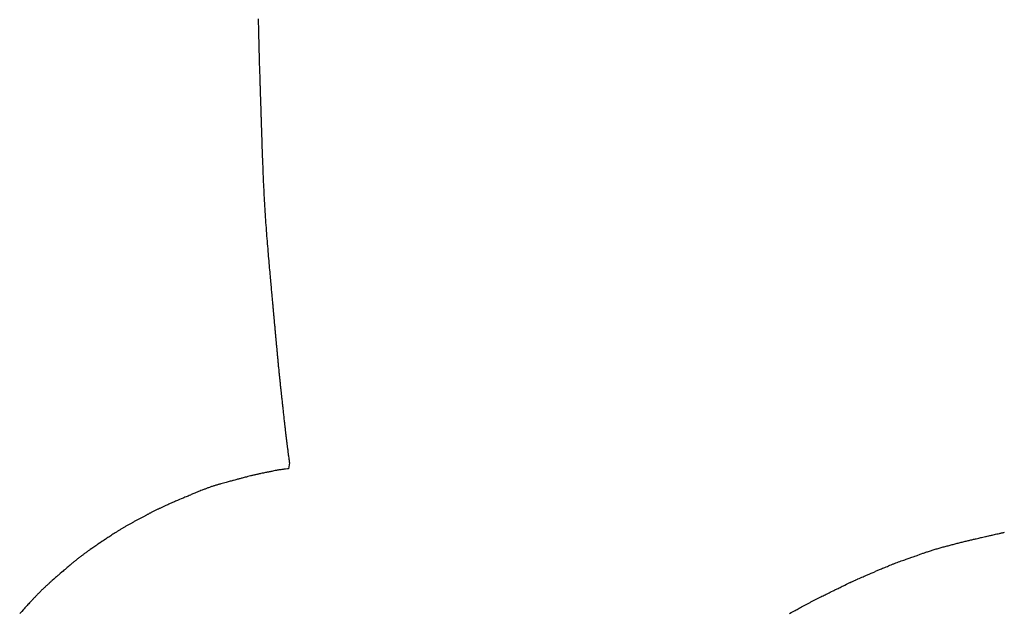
# Model space of a CAD drawing. Header units: millimetres. Extents: x -4577 to 1032787, y -66234 to 201209.
# Tile 139 of 256: x 4366.226 to 4367.605, y -8940.142 to -8939.312. Entities that reach past the tile are written whole.
import ezdxf

# ---------------------------------------------------------------- set-up
doc = ezdxf.new("R2010")
doc.units = ezdxf.units.MM
doc.linetypes.add('510_5_2OG_ELT_1004$0$11-07-22_DS_2OG$0$AUSGEZOGEN', pattern=[0])
doc.layers.add('510_5_2OG_ELT_1004$0$11-07-22_DS_2OG$0$EBENE_1', color=8, linetype='510_5_2OG_ELT_1004$0$11-07-22_DS_2OG$0$AUSGEZOGEN')

# ---------------------------------------------------------------- blocks, each defined once
blk = doc.blocks.new('510_5_2OG_ELT_1004')
at = {"layer": '510_5_2OG_ELT_1004$0$11-07-22_DS_2OG$0$EBENE_1'}
for points in [[(4366.5601, -8939.2603), (4366.5602, -8939.2628), (4366.5602, -8939.2653), (4366.5602, -8939.2678), (4366.5603, -8939.2703), (4366.5603, -8939.2728), (4366.5604, -8939.2753), (4366.5604, -8939.2778), (4366.5605, -8939.2803), (4366.5605, -8939.2828), (4366.5606, -8939.2852), (4366.5606, -8939.2877), (4366.5607, -8939.2902), (4366.5607, -8939.2926), (4366.5608, -8939.2951), (4366.5609, -8939.2975), (4366.5609, -8939.2999), (4366.561, -8939.3023), (4366.5611, -8939.3047), (4366.5611, -8939.307), (4366.5612, -8939.3093), (4366.5613, -8939.3116), (4366.5613, -8939.3139), (4366.5614, -8939.3162), (4366.5615, -8939.3184), (4366.5615, -8939.3206), (4366.5616, -8939.3227), (4366.5616, -8939.3249), (4366.5617, -8939.327), (4366.5618, -8939.329), (4366.5618, -8939.331), (4366.5619, -8939.333), (4366.562, -8939.3349), (4366.562, -8939.3368), (4366.5621, -8939.3387), (4366.5621, -8939.3404), (4366.5622, -8939.3422), (4366.5622, -8939.3439), (4366.5623, -8939.3456), (4366.5623, -8939.3472), (4366.5624, -8939.3487), (4366.5624, -8939.3503), (4366.5625, -8939.3518), (4366.5625, -8939.3532), (4366.5626, -8939.3546), (4366.5626, -8939.356), (4366.5627, -8939.3574), (4366.5627, -8939.3587), (4366.5628, -8939.36), (4366.5628, -8939.3613), (4366.5628, -8939.3625), (4366.5629, -8939.3637), (4366.5629, -8939.3649), (4366.5629, -8939.3661), (4366.563, -8939.3673), (4366.563, -8939.3684), (4366.5631, -8939.3695), (4366.5631, -8939.3706), (4366.5631, -8939.3717), (4366.5632, -8939.3728), (4366.5632, -8939.3739), (4366.5632, -8939.3749), (4366.5633, -8939.376), (4366.5633, -8939.377), (4366.5633, -8939.3781), (4366.5634, -8939.3791), (4366.5634, -8939.3802), (4366.5634, -8939.3812), (4366.5635, -8939.3823), (4366.5635, -8939.3834), (4366.5635, -8939.3845), (4366.5636, -8939.3856), (4366.5636, -8939.3867), (4366.5636, -8939.3878), (4366.5637, -8939.389), (4366.5637, -8939.3902), (4366.5638, -8939.3914), (4366.5638, -8939.3926), (4366.5638, -8939.3939), (4366.5639, -8939.3953), (4366.5639, -8939.3966), (4366.564, -8939.3981), (4366.564, -8939.3995), (4366.5641, -8939.4011), (4366.5641, -8939.4026), (4366.5642, -8939.4043), (4366.5642, -8939.406), (4366.5643, -8939.4077), (4366.5643, -8939.4096), (4366.5644, -8939.4115), (4366.5645, -8939.4135), (4366.5645, -8939.4155), (4366.5646, -8939.4177), (4366.5647, -8939.4199), (4366.5647, -8939.4222), (4366.5648, -8939.4246), (4366.5649, -8939.4271), (4366.565, -8939.4297), (4366.5651, -8939.4324), (4366.5651, -8939.4351), (4366.5652, -8939.438), (4366.5653, -8939.4409), (4366.5654, -8939.4439), (4366.5655, -8939.4469), (4366.5656, -8939.4501), (4366.5658, -8939.4533), (4366.5659, -8939.4565), (4366.566, -8939.4599), (4366.5661, -8939.4632), (4366.5663, -8939.4667), (4366.5664, -8939.4701), (4366.5665, -8939.4736), (4366.5667, -8939.4772), (4366.5668, -8939.4808), (4366.567, -8939.4845), (4366.5672, -8939.4881), (4366.5673, -8939.4918), (4366.5675, -8939.4956), (4366.5677, -8939.4993), (4366.5679, -8939.5031), (4366.5681, -8939.5069), (4366.5683, -8939.5107), (4366.5685, -8939.5146), (4366.5687, -8939.5184), (4366.5689, -8939.5222), (4366.5692, -8939.5261), (4366.5694, -8939.5299), (4366.5697, -8939.5338), (4366.5699, -8939.5376), (4366.5702, -8939.5414), (4366.5704, -8939.5452), (4366.5707, -8939.549), (4366.571, -8939.5528), (4366.5713, -8939.5566), (4366.5715, -8939.5603), (4366.5718, -8939.564), (4366.5721, -8939.5677), (4366.5724, -8939.5713), (4366.5727, -8939.575), (4366.573, -8939.5785), (4366.5733, -8939.5821), (4366.5736, -8939.5856), (4366.5739, -8939.589), (4366.5742, -8939.5924), (4366.5744, -8939.5957), (4366.5747, -8939.599), (4366.575, -8939.6022), (4366.5753, -8939.6054), (4366.5756, -8939.6085), (4366.5758, -8939.6115), (4366.5761, -8939.6145), (4366.5764, -8939.6174), (4366.5766, -8939.6202), (4366.5769, -8939.6229), (4366.5771, -8939.6255), (4366.5774, -8939.6281), (4366.5776, -8939.6306), (4366.5778, -8939.633), (4366.578, -8939.6353), (4366.5782, -8939.6375), (4366.5784, -8939.6397), (4366.5786, -8939.6418), (4366.5788, -8939.6438), (4366.579, -8939.6457), (4366.5791, -8939.6476), (4366.5793, -8939.6494), (4366.5795, -8939.6512), (4366.5796, -8939.6529), (4366.5798, -8939.6545), (4366.5799, -8939.6561), (4366.5801, -8939.6577), (4366.5802, -8939.6592), (4366.5803, -8939.6606), (4366.5805, -8939.6621), (4366.5806, -8939.6635), (4366.5807, -8939.6648), (4366.5808, -8939.6662), (4366.581, -8939.6675), (4366.5811, -8939.6688), (4366.5812, -8939.67), (4366.5813, -8939.6713), (4366.5814, -8939.6725), (4366.5815, -8939.6737), (4366.5816, -8939.6749), (4366.5818, -8939.6761), (4366.5819, -8939.6773), (4366.582, -8939.6786), (4366.5821, -8939.6798), (4366.5822, -8939.681), (4366.5823, -8939.6822), (4366.5824, -8939.6834), (4366.5825, -8939.6846), (4366.5826, -8939.6858), (4366.5827, -8939.687), (4366.5829, -8939.6882), (4366.583, -8939.6894), (4366.5831, -8939.6906), (4366.5832, -8939.6918), (4366.5833, -8939.6931), (4366.5834, -8939.6943), (4366.5835, -8939.6955), (4366.5836, -8939.6968), (4366.5838, -8939.698), (4366.5839, -8939.6992), (4366.584, -8939.7005), (4366.5841, -8939.7017), (4366.5842, -8939.703), (4366.5843, -8939.7043), (4366.5844, -8939.7055), (4366.5846, -8939.7068), (4366.5847, -8939.7081), (4366.5848, -8939.7094), (4366.5849, -8939.7106), (4366.585, -8939.7119), (4366.5851, -8939.7133), (4366.5853, -8939.7146), (4366.5854, -8939.7159), (4366.5855, -8939.7172), (4366.5856, -8939.7186), (4366.5858, -8939.7199), (4366.5859, -8939.7212), (4366.586, -8939.7226), (4366.5861, -8939.724), (4366.5863, -8939.7253), (4366.5864, -8939.7267), (4366.5865, -8939.7281), (4366.5866, -8939.7295), (4366.5868, -8939.7309), (4366.5869, -8939.7323), (4366.587, -8939.7337), (4366.5872, -8939.7351), (4366.5873, -8939.7365), (4366.5874, -8939.7379), (4366.5876, -8939.7393), (4366.5877, -8939.7407), (4366.5878, -8939.7421), (4366.588, -8939.7435), (4366.5881, -8939.745), (4366.5882, -8939.7464), (4366.5884, -8939.7478), (4366.5885, -8939.7492), (4366.5887, -8939.7507), (4366.5888, -8939.7521), (4366.5889, -8939.7535), (4366.5891, -8939.755), (4366.5892, -8939.7564), (4366.5894, -8939.7578), (4366.5895, -8939.7593), (4366.5897, -8939.7607), (4366.5898, -8939.7621), (4366.59, -8939.7635), (4366.5901, -8939.7649), (4366.5903, -8939.7664), (4366.5904, -8939.7678), (4366.5906, -8939.7691), (4366.5907, -8939.7705), (4366.5908, -8939.7719), (4366.591, -8939.7732), (4366.5911, -8939.7746), (4366.5913, -8939.7759), (4366.5914, -8939.7772), (4366.5916, -8939.7785), (4366.5917, -8939.7798), (4366.5918, -8939.781), (4366.592, -8939.7823), (4366.5921, -8939.7835), (4366.5922, -8939.7847), (4366.5924, -8939.7858), (4366.5925, -8939.787), (4366.5926, -8939.7881), (4366.5927, -8939.7892), (4366.5928, -8939.7902), (4366.5929, -8939.7913), (4366.5932, -8939.7932), (4366.5934, -8939.7951), (4366.5936, -8939.7968), (4366.5937, -8939.7983), (4366.5939, -8939.7998), (4366.594, -8939.8011), (4366.5942, -8939.8024), (4366.5943, -8939.8035), (4366.5944, -8939.8046), (4366.5946, -8939.8066), (4366.5948, -8939.8084), (4366.595, -8939.81), (4366.5952, -8939.8116), (4366.5954, -8939.8132), (4366.5956, -8939.8149), (4366.5957, -8939.8165), (4366.5959, -8939.8182), (4366.5961, -8939.82), (4366.5964, -8939.8228), (4366.5966, -8939.8238), (4366.5967, -8939.8249), (4366.5968, -8939.8259), (4366.5969, -8939.827), (4366.597, -8939.8282), (4366.5972, -8939.8293), (4366.5973, -8939.8305), (4366.5974, -8939.8316), (4366.5976, -8939.8328), (4366.5977, -8939.8341), (4366.5978, -8939.8353), (4366.598, -8939.8365), (4366.5981, -8939.8378), (4366.5983, -8939.8391), (4366.5984, -8939.8403), (4366.5986, -8939.8416), (4366.5987, -8939.8429), (4366.5989, -8939.8441), (4366.599, -8939.8454), (4366.5992, -8939.8467), (4366.5993, -8939.8479), (4366.5995, -8939.8492), (4366.5996, -8939.8505), (4366.5998, -8939.8518), (4366.6, -8939.853), (4366.6001, -8939.8543), (4366.6003, -8939.8556), (4366.6005, -8939.8568), (4366.6006, -8939.8581), (4366.6008, -8939.8594), (4366.6009, -8939.8606), (4366.6011, -8939.8619), (4366.6013, -8939.8632), (4366.6014, -8939.8644), (4366.6016, -8939.8657), (4366.6017, -8939.8669), (4366.6019, -8939.8681), (4366.602, -8939.8693), (4366.6022, -8939.8704), (4366.6023, -8939.8716), (4366.6025, -8939.8726), (4366.6027, -8939.8746), (4366.603, -8939.8764), (4366.6032, -8939.8779), (4366.6034, -8939.8801), (4366.6037, -8939.8816), (4366.6024, -8939.8897), (4366.601, -8939.8899), (4366.5982, -8939.8903), (4366.5972, -8939.8904), (4366.5961, -8939.8905), (4366.5951, -8939.8907), (4366.594, -8939.8908), (4366.593, -8939.8909), (4366.5919, -8939.8911), (4366.5909, -8939.8912), (4366.5898, -8939.8914), (4366.5888, -8939.8915), (4366.5878, -8939.8917), (4366.5867, -8939.8919), (4366.5857, -8939.8921), (4366.5837, -8939.8924), (4366.5819, -8939.8928), (4366.5804, -8939.8931), (4366.579, -8939.8934), (4366.5778, -8939.8936), (4366.5767, -8939.8939), (4366.5756, -8939.8941), (4366.5743, -8939.8943), (4366.5726, -8939.8947), (4366.5716, -8939.8949), (4366.5704, -8939.8951), (4366.5689, -8939.8954), (4366.5673, -8939.8957), (4366.5655, -8939.8961), (4366.5636, -8939.8965), (4366.5626, -8939.8967), (4366.5616, -8939.8969), (4366.5606, -8939.8972), (4366.5596, -8939.8974), (4366.5585, -8939.8976), (4366.5575, -8939.8978), (4366.5564, -8939.8981), (4366.5554, -8939.8983), (4366.5543, -8939.8986), (4366.5533, -8939.8988), (4366.5522, -8939.8991), (4366.5512, -8939.8993), (4366.5502, -8939.8996), (4366.5492, -8939.8998), (4366.5472, -8939.9003), (4366.5454, -8939.9008), (4366.5436, -8939.9013), (4366.542, -8939.9017), (4366.5405, -8939.9021), (4366.5391, -8939.9025), (4366.5378, -8939.9028), (4366.5366, -8939.9031), (4366.5355, -8939.9034), (4366.5344, -8939.9037), (4366.5333, -8939.904), (4366.5323, -8939.9043), (4366.5312, -8939.9045), (4366.53, -8939.9049), (4366.5287, -8939.9052), (4366.5272, -8939.9056), (4366.5255, -8939.9061), (4366.5245, -8939.9063), (4366.5234, -8939.9066), (4366.5222, -8939.9069), (4366.521, -8939.9072), (4366.5196, -8939.9076), (4366.5182, -8939.908), (4366.5166, -8939.9084), (4366.515, -8939.9088), (4366.5133, -8939.9093), (4366.5115, -8939.9098), (4366.5097, -8939.9103), (4366.5078, -8939.9108), (4366.5068, -8939.9111), (4366.5058, -8939.9114), (4366.5049, -8939.9117), (4366.5039, -8939.912), (4366.5029, -8939.9123), (4366.5019, -8939.9126), (4366.5009, -8939.9129), (4366.4998, -8939.9132), (4366.4988, -8939.9135), (4366.4978, -8939.9138), (4366.4968, -8939.9142), (4366.4957, -8939.9145), (4366.4947, -8939.9148), (4366.4937, -8939.9152), (4366.4927, -8939.9155), (4366.4917, -8939.9159), (4366.4906, -8939.9163), (4366.4896, -8939.9166), (4366.4886, -8939.917), (4366.4876, -8939.9174), (4366.4866, -8939.9177), (4366.4856, -8939.9181), (4366.4847, -8939.9185), (4366.4837, -8939.9189), (4366.4827, -8939.9192), (4366.4818, -8939.9196), (4366.4799, -8939.9203), (4366.4781, -8939.9211), (4366.4763, -8939.9218), (4366.4746, -8939.9225), (4366.473, -8939.9231), (4366.4715, -8939.9238), (4366.47, -8939.9244), (4366.4687, -8939.925), (4366.4674, -8939.9255), (4366.4663, -8939.926), (4366.4652, -8939.9265), (4366.4633, -8939.9272), (4366.4618, -8939.9279), (4366.4605, -8939.9285), (4366.4594, -8939.9289), (4366.4575, -8939.9297), (4366.4557, -8939.9305), (4366.4548, -8939.9309), (4366.4537, -8939.9313), (4366.4524, -8939.9319), (4366.45, -8939.9329), (4366.4491, -8939.9333), (4366.4481, -8939.9337), (4366.4469, -8939.9342), (4366.4457, -8939.9347), (4366.4444, -8939.9353), (4366.443, -8939.9359), (4366.4416, -8939.9365), (4366.44, -8939.9372), (4366.4384, -8939.9378), (4366.4368, -8939.9386), (4366.4351, -8939.9393), (4366.4333, -8939.9401), (4366.4306, -8939.9413), (4366.4297, -8939.9417), (4366.4288, -8939.9421), (4366.4279, -8939.9426), (4366.4269, -8939.943), (4366.426, -8939.9434), (4366.4251, -8939.9439), (4366.4241, -8939.9443), (4366.4232, -8939.9447), (4366.4223, -8939.9452), (4366.4213, -8939.9456), (4366.4204, -8939.9461), (4366.4195, -8939.9465), (4366.4186, -8939.947), (4366.4176, -8939.9474), (4366.4167, -8939.9479), (4366.4158, -8939.9484), (4366.4149, -8939.9488), (4366.4139, -8939.9493), (4366.413, -8939.9498), (4366.4121, -8939.9502), (4366.4112, -8939.9507), (4366.4103, -8939.9512), (4366.4093, -8939.9517), (4366.4084, -8939.9521), (4366.4075, -8939.9526), (4366.4066, -8939.9531), (4366.4057, -8939.9536), (4366.4048, -8939.954), (4366.4038, -8939.9545), (4366.4029, -8939.955), (4366.402, -8939.9555), (4366.4011, -8939.956), (4366.4002, -8939.9565), (4366.3993, -8939.957), (4366.3984, -8939.9574), (4366.3975, -8939.9579), (4366.3965, -8939.9584), (4366.3956, -8939.9589), (4366.3947, -8939.9594), (4366.3938, -8939.9599), (4366.3929, -8939.9604), (4366.392, -8939.9609), (4366.3911, -8939.9613), (4366.3902, -8939.9618), (4366.3892, -8939.9623), (4366.3883, -8939.9628), (4366.3874, -8939.9633), (4366.3865, -8939.9638), (4366.3856, -8939.9643), (4366.3847, -8939.9648), (4366.3838, -8939.9653), (4366.3829, -8939.9658), (4366.382, -8939.9663), (4366.3811, -8939.9668), (4366.3802, -8939.9673), (4366.3793, -8939.9678), (4366.3784, -8939.9683), (4366.3775, -8939.9688), (4366.3766, -8939.9693), (4366.3757, -8939.9698), (4366.3748, -8939.9703), (4366.3739, -8939.9708), (4366.373, -8939.9713), (4366.3721, -8939.9719), (4366.3712, -8939.9724), (4366.3703, -8939.9729), (4366.3694, -8939.9734), (4366.3685, -8939.974), (4366.3676, -8939.9745), (4366.3668, -8939.975), (4366.3659, -8939.9756), (4366.365, -8939.9761), (4366.3641, -8939.9766), (4366.3633, -8939.9772), (4366.3624, -8939.9777), (4366.3615, -8939.9783), (4366.3599, -8939.9793), (4366.3582, -8939.9804), (4366.3566, -8939.9814), (4366.3551, -8939.9824), (4366.3536, -8939.9834), (4366.3521, -8939.9844), (4366.3508, -8939.9853), (4366.3495, -8939.9861), (4366.3483, -8939.9869), (4366.3472, -8939.9877), (4366.3462, -8939.9883), (4366.3445, -8939.9895), (4366.3432, -8939.9904), (4366.3413, -8939.9916), (4366.3388, -8939.9933), (4366.3378, -8939.994), (4366.3357, -8939.9954), (4366.3348, -8939.996), (4366.3338, -8939.9967), (4366.3326, -8939.9975), (4366.3314, -8939.9984), (4366.33, -8939.9993), (4366.3286, -8940.0003), (4366.3271, -8940.0013), (4366.3247, -8940.0029), (4366.3239, -8940.0035), (4366.3231, -8940.0041), (4366.3222, -8940.0047), (4366.3214, -8940.0053), (4366.3205, -8940.0059), (4366.3197, -8940.0066), (4366.3188, -8940.0072), (4366.3179, -8940.0078), (4366.317, -8940.0085), (4366.3161, -8940.0091), (4366.3152, -8940.0098), (4366.3143, -8940.0105), (4366.3134, -8940.0111), (4366.3125, -8940.0118), (4366.3116, -8940.0125), (4366.3107, -8940.0132), (4366.3098, -8940.0139), (4366.3089, -8940.0146), (4366.3081, -8940.0153), (4366.3072, -8940.016), (4366.3063, -8940.0166), (4366.3055, -8940.0173), (4366.3046, -8940.018), (4366.3038, -8940.0187), (4366.3029, -8940.0194), (4366.3021, -8940.0201), (4366.3013, -8940.0207), (4366.3005, -8940.0214), (4366.2997, -8940.022), (4366.2982, -8940.0233), (4366.2967, -8940.0245), (4366.2953, -8940.0257), (4366.294, -8940.0268), (4366.2928, -8940.0279), (4366.2916, -8940.0289), (4366.2906, -8940.0297), (4366.2896, -8940.0306), (4366.2881, -8940.0319), (4366.2869, -8940.0329), (4366.2853, -8940.0343), (4366.2827, -8940.0365), (4366.2817, -8940.0374), (4366.2804, -8940.0386), (4366.2795, -8940.0393), (4366.2786, -8940.0401), (4366.2775, -8940.041), (4366.2763, -8940.0421), (4366.275, -8940.0432), (4366.2737, -8940.0444), (4366.2715, -8940.0463), (4366.2707, -8940.047), (4366.2699, -8940.0476), (4366.2691, -8940.0483), (4366.2683, -8940.0491), (4366.2675, -8940.0498), (4366.2667, -8940.0506), (4366.2659, -8940.0513), (4366.265, -8940.0521), (4366.2642, -8940.0529), (4366.2633, -8940.0537), (4366.2624, -8940.0545), (4366.2616, -8940.0553), (4366.2607, -8940.0561), (4366.2598, -8940.0569), (4366.2589, -8940.0578), (4366.2581, -8940.0586), (4366.2572, -8940.0594), (4366.2563, -8940.0603), (4366.2555, -8940.0612), (4366.2546, -8940.062), (4366.2537, -8940.0629), (4366.2529, -8940.0637), (4366.252, -8940.0646), (4366.2512, -8940.0654), (4366.2504, -8940.0663), (4366.2496, -8940.0671), (4366.2487, -8940.068), (4366.2479, -8940.0688), (4366.2472, -8940.0697), (4366.2464, -8940.0705), (4366.2456, -8940.0713), (4366.2449, -8940.0721), (4366.2441, -8940.0729), (4366.2434, -8940.0737), (4366.2427, -8940.0744), (4366.2413, -8940.0759), (4366.24, -8940.0773), (4366.2388, -8940.0787), (4366.2377, -8940.0799), (4366.2367, -8940.0811), (4366.2357, -8940.0821), (4366.2349, -8940.0831), (4366.2335, -8940.0846), (4366.2324, -8940.0858), (4366.2311, -8940.0872), (4366.229, -8940.0897), (4366.2281, -8940.0906), (4366.2269, -8940.092), (4366.2261, -8940.0928)], [(4367.3038, -8940.0924), (4367.3062, -8940.0911), (4367.3073, -8940.0905), (4367.3088, -8940.0896), (4367.3097, -8940.0891), (4367.3107, -8940.0886), (4367.3118, -8940.0879), (4367.3131, -8940.0873), (4367.3145, -8940.0865), (4367.3159, -8940.0857), (4367.3174, -8940.0849), (4367.319, -8940.084), (4367.3207, -8940.0831), (4367.3224, -8940.0822), (4367.3233, -8940.0817), (4367.3242, -8940.0812), (4367.3251, -8940.0807), (4367.3261, -8940.0802), (4367.327, -8940.0797), (4367.3279, -8940.0792), (4367.3289, -8940.0787), (4367.3298, -8940.0782), (4367.3308, -8940.0777), (4367.3317, -8940.0772), (4367.3327, -8940.0767), (4367.3337, -8940.0762), (4367.3346, -8940.0757), (4367.3356, -8940.0752), (4367.3365, -8940.0747), (4367.3375, -8940.0742), (4367.3385, -8940.0737), (4367.3394, -8940.0732), (4367.3404, -8940.0727), (4367.3413, -8940.0722), (4367.3422, -8940.0718), (4367.3431, -8940.0713), (4367.3441, -8940.0708), (4367.3458, -8940.0699), (4367.3476, -8940.0691), (4367.3493, -8940.0682), (4367.3509, -8940.0674), (4367.3524, -8940.0667), (4367.3538, -8940.066), (4367.3551, -8940.0653), (4367.3564, -8940.0647), (4367.3575, -8940.0641), (4367.3594, -8940.0632), (4367.3608, -8940.0625), (4367.3627, -8940.0616), (4367.365, -8940.0604), (4367.3661, -8940.0599), (4367.3675, -8940.0592), (4367.3684, -8940.0587), (4367.3695, -8940.0582), (4367.3706, -8940.0577), (4367.3718, -8940.0571), (4367.3732, -8940.0564), (4367.3746, -8940.0557), (4367.3761, -8940.055), (4367.3777, -8940.0542), (4367.3794, -8940.0534), (4367.3811, -8940.0526), (4367.3837, -8940.0513), (4367.3847, -8940.0509), (4367.3856, -8940.0504), (4367.3865, -8940.05), (4367.3874, -8940.0495), (4367.3884, -8940.0491), (4367.3893, -8940.0487), (4367.3903, -8940.0482), (4367.3912, -8940.0478), (4367.3922, -8940.0473), (4367.3931, -8940.0469), (4367.3941, -8940.0465), (4367.395, -8940.046), (4367.396, -8940.0456), (4367.3969, -8940.0452), (4367.3979, -8940.0448), (4367.3988, -8940.0443), (4367.3997, -8940.0439), (4367.4015, -8940.0431), (4367.4033, -8940.0423), (4367.4051, -8940.0416), (4367.4068, -8940.0408), (4367.4084, -8940.0401), (4367.4099, -8940.0394), (4367.4114, -8940.0388), (4367.4128, -8940.0382), (4367.414, -8940.0377), (4367.4152, -8940.0372), (4367.4163, -8940.0367), (4367.418, -8940.036), (4367.4209, -8940.0348), (4367.4232, -8940.0338), (4367.4243, -8940.0333), (4367.4266, -8940.0323), (4367.4276, -8940.0319), (4367.4288, -8940.0314), (4367.43, -8940.0309), (4367.4313, -8940.0303), (4367.4327, -8940.0297), (4367.4342, -8940.0291), (4367.4358, -8940.0284), (4367.4374, -8940.0278), (4367.4391, -8940.0271), (4367.4408, -8940.0264), (4367.4426, -8940.0256), (4367.4445, -8940.0249), (4367.4463, -8940.0242), (4367.4472, -8940.0238), (4367.4482, -8940.0234), (4367.4491, -8940.023), (4367.45, -8940.0227), (4367.451, -8940.0223), (4367.4519, -8940.022), (4367.4529, -8940.0216), (4367.4547, -8940.0209), (4367.4566, -8940.0202), (4367.4584, -8940.0195), (4367.4602, -8940.0188), (4367.462, -8940.0182), (4367.4637, -8940.0176), (4367.4654, -8940.017), (4367.467, -8940.0164), (4367.4685, -8940.0158), (4367.47, -8940.0153), (4367.4714, -8940.0148), (4367.4727, -8940.0144), (4367.4739, -8940.014), (4367.4749, -8940.0136), (4367.4768, -8940.0129), (4367.4783, -8940.0124), (4367.4795, -8940.012), (4367.4812, -8940.0114), (4367.4824, -8940.011), (4367.4836, -8940.0106), (4367.4858, -8940.0098), (4367.4869, -8940.0094), (4367.4882, -8940.0089), (4367.4907, -8940.0081), (4367.4916, -8940.0077), (4367.4926, -8940.0074), (4367.4937, -8940.007), (4367.4948, -8940.0066), (4367.496, -8940.0062), (4367.4972, -8940.0058), (4367.4985, -8940.0054), (4367.4997, -8940.005), (4367.501, -8940.0045), (4367.5024, -8940.0041), (4367.5037, -8940.0037), (4367.5051, -8940.0032), (4367.5065, -8940.0028), (4367.5078, -8940.0024), (4367.5092, -8940.002), (4367.5106, -8940.0016), (4367.512, -8940.0012), (4367.5134, -8940.0008), (4367.5148, -8940.0004), (4367.5161, -8940), (4367.5175, -8939.9996), (4367.5189, -8939.9992), (4367.5203, -8939.9989), (4367.5217, -8939.9985), (4367.5231, -8939.9981), (4367.5245, -8939.9977), (4367.5259, -8939.9974), (4367.5273, -8939.997), (4367.5287, -8939.9966), (4367.5301, -8939.9963), (4367.5315, -8939.9959), (4367.5329, -8939.9956), (4367.5343, -8939.9952), (4367.5357, -8939.9948), (4367.5371, -8939.9945), (4367.5385, -8939.9941), (4367.5399, -8939.9937), (4367.5412, -8939.9934), (4367.5426, -8939.993), (4367.544, -8939.9927), (4367.5454, -8939.9923), (4367.5468, -8939.992), (4367.5482, -8939.9916), (4367.5496, -8939.9913), (4367.551, -8939.9909), (4367.5524, -8939.9906), (4367.5538, -8939.9903), (4367.5552, -8939.99), (4367.5565, -8939.9896), (4367.5579, -8939.9893), (4367.5592, -8939.989), (4367.5604, -8939.9887), (4367.5616, -8939.9884), (4367.5628, -8939.9882), (4367.564, -8939.9879), (4367.5651, -8939.9877), (4367.5671, -8939.9872), (4367.5688, -8939.9868), (4367.5703, -8939.9864), (4367.5717, -8939.9861), (4367.5728, -8939.9859), (4367.5747, -8939.9854), (4367.5764, -8939.9851), (4367.5782, -8939.9846), (4367.5793, -8939.9844), (4367.5806, -8939.9841), (4367.5831, -8939.9835), (4367.5841, -8939.9833), (4367.5852, -8939.9831), (4367.5864, -8939.9828), (4367.5877, -8939.9825), (4367.5891, -8939.9821), (4367.5907, -8939.9818), (4367.5923, -8939.9814), (4367.5941, -8939.981), (4367.5959, -8939.9806), (4367.5978, -8939.9802), (4367.5988, -8939.98), (4367.5998, -8939.9797), (4367.6008, -8939.9795), (4367.6019, -8939.9793), (4367.6029, -8939.9791), (4367.604, -8939.9788), (4367.605, -8939.9786)]]:
    blk.add_lwpolyline(points, dxfattribs=at)

msp = doc.modelspace()

# ---------------------------------------------------------------- block references
msp.add_blockref('510_5_2OG_ELT_1004', (0, -0.0503))

doc.saveas('drawing.dxf')
